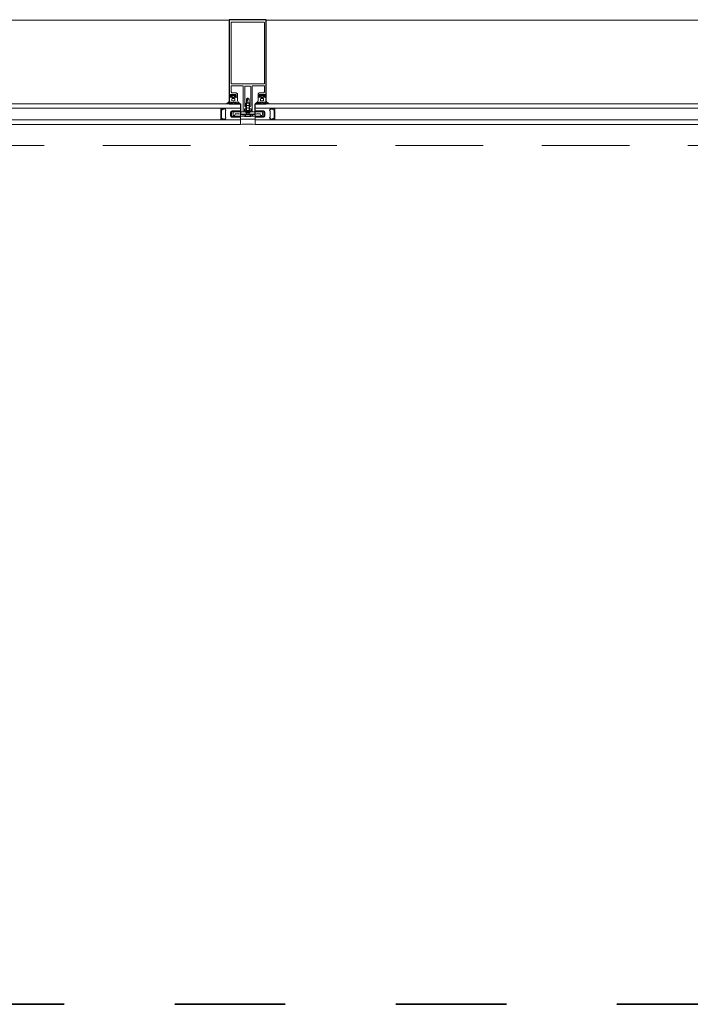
# Model space of a CAD drawing. Header units: centimetres. Extents: x 101 to 4622, y -1383 to 1498.
# Tile 61 of 68: x 3280 to 3371, y 439 to 573. Entities that reach past the tile are written whole.
import ezdxf

# ---------------------------------------------------------------- set-up
doc = ezdxf.new("R2010")
doc.units = ezdxf.units.CM
for name, pattern in [('Dash', [30, 15, -15]), ('IMPORT-GEN3', [31.25, 23.75, -7.5]), ('Ponad', [19.844, 11.9065, -7.9375])]:
    doc.linetypes.add(name, pattern=pattern)
for name, color, linetype, lineweight in [('A-DETL', 90, 'Continuous', 9), ('A-DETL-GENF', 92, 'Continuous', 18), ('A-FLOR-OVHD', 1, 'Ponad', 18), ('A-GLAZ-CURT', 52, 'Continuous', 18), ('A-GLAZ-CWMG', 51, 'Continuous', 18), ('G-IMPT', 8, 'Continuous', 18)]:
    doc.layers.add(name, color=color, linetype=linetype, lineweight=lineweight)

# ---------------------------------------------------------------- blocks, each defined once
blk = doc.blocks.new('Aluprof szyba Ug_1_0 - Aluprof szyba Ug_1_0-1501013-4_piętro II PT - projektowany - PPOŻ B')
at = {"layer": 'A-GLAZ-CURT'}
for p, q in [((71.75, 1.4), (-71.75, 1.4)), ((71.75, -1.4), (71.75, 1.4)), ((-71.75, 0.8), (71.75, 0.8)), ((-71.75, -0.8), (71.75, -0.8)), ((-71.75, -1.4), (71.75, -1.4))]:
    blk.add_line(p, q, dxfattribs=at)
at = {"layer": 'G-IMPT'}
for p, q in [((70.65, 0.3), (71.7, 0.3)), ((71.7, -0.3), (70.65, -0.3)), ((70.25, -1.85), (70.25, -2.27)), ((70.28, -2.3), (70.47, -2.3)), ((70.54, -1.6), (70.38, -1.6)), ((70.5, -2.46), (70.58, -2.57)), ((70.6, -1.85), (70.6, -2.05)), ((70.6, -2.58), (70.64, -2.58)), ((70.95, -1.8), (70.65, -1.8)), ((70.65, -2.1), (70.95, -2.1)), ((70.65, -2.27), (70.65, -2.47)), ((70.93, -2.25), (70.67, -2.25)), ((70.95, -2.47), (70.95, -2.27)), ((70.96, -2.58), (71, -2.58)), ((71, -2.05), (71, -1.85)), ((71.02, -2.57), (71.1, -2.46)), ((71.22, -1.6), (71.06, -1.6)), ((71.13, -2.3), (71.32, -2.3)), ((71.35, -2.27), (71.35, -1.85))]:
    blk.add_line(p, q, dxfattribs=at)
at = {"layer": 'G-IMPT', "flags": 128}
for points in [[(69.08, 0.76), (69.08, 0.72), (69.08, 0.68), (69.08, 0.64), (69.08, 0.6)], [(69.09, 0.47), (69.09, 0.46), (69.08, 0.46), (69.08, 0.45), (69.08, 0.44)], [(69.08, 0.44), (69.08, 0.22), (69.08, 0), (69.08, -0.22), (69.08, -0.44)], [(69.09, 0.58), (69.09, 0.58), (69.09, 0.58), (69.1, 0.57), (69.1, 0.57)], [(69.1, 0.57), (69.11, 0.55), (69.12, 0.52), (69.11, 0.49), (69.09, 0.47)], [(69.1, 0.8), (69.1, 0.79), (69.1, 0.79), (69.1, 0.78), (69.1, 0.78)], [(69.68, 0.8), (69.54, 0.8), (69.39, 0.8), (69.24, 0.8), (69.1, 0.8)], [(69.1, 0.78), (69.12, 0.77), (69.14, 0.77), (69.16, 0.77), (69.19, 0.77)], [(69.19, 0.77), (69.16, 0.77), (69.14, 0.77), (69.12, 0.77), (69.1, 0.78)], [(69.18, -0.54), (69.18, -0.27), (69.18, 0), (69.18, 0.27), (69.18, 0.54)], [(69.19, 0.77), (69.31, 0.77), (69.43, 0.77), (69.56, 0.77), (69.68, 0.77)], [(69.2, 0.69), (69.19, 0.71), (69.19, 0.73), (69.19, 0.75), (69.19, 0.77)], [(69.23, 0.69), (69.22, 0.69), (69.21, 0.69), (69.2, 0.69), (69.2, 0.69)], [(69.24, 0.76), (69.23, 0.76), (69.22, 0.75), (69.22, 0.74), (69.22, 0.73)], [(69.22, 0.73), (69.23, 0.73), (69.23, 0.73), (69.23, 0.72), (69.23, 0.71)], [(69.23, 0.71), (69.23, 0.71), (69.23, 0.7), (69.23, 0.69), (69.23, 0.69)], [(69.23, 0.59), (69.25, 0.59), (69.27, 0.59), (69.28, 0.59), (69.3, 0.59)], [(69.68, 0.76), (69.57, 0.76), (69.46, 0.76), (69.35, 0.76), (69.24, 0.76)], [(69.3, 0.59), (69.31, 0.59), (69.32, 0.6), (69.33, 0.61), (69.33, 0.62)], [(69.33, 0.62), (69.33, 0.63), (69.34, 0.64), (69.34, 0.65), (69.35, 0.66)], [(69.35, 0.66), (69.43, 0.67), (69.52, 0.68), (69.6, 0.69), (69.69, 0.7)], [(71.75, 0.35), (71.75, 0.4), (71.75, 0.8), (69.68, 0.8), (69.68, 0.77), (69.7, 0.77), (69.71, 0.76), (69.72, 0.74), (69.72, 0.72), (69.72, 0.71), (69.71, 0.7), (69.7, 0.69), (69.69, 0.69), (69.69, 0.69), (69.69, 0.69), (69.68, 0.68), (69.68, 0.68), (69.68, 0.67), (69.67, 0.67), (69.67, 0.66), (69.67, 0.66), (69.67, 0.65), (69.67, 0.65), (69.67, 0.64), (69.67, 0.64), (69.67, 0.63), (69.67, 0.63), (69.68, 0.62), (69.68, 0.62), (69.68, 0.62), (69.69, 0.61), (69.69, 0.61), (69.7, 0.6), (69.77, 0.57), (69.78, 0.55), (69.78, 0.54), (69.78, 0.5), (69.78, 0.5), (69.78, 0.49), (69.77, 0.48), (69.76, 0.47), (69.76, 0.47), (69.75, 0.47), (69.75, 0.47), (69.75, 0.47), (69.75, 0.47), (69.73, 0.46), (69.73, 0.46), (69.73, 0.46), (69.73, 0.46), (69.73, 0.46), (69.73, 0.46), (69.73, 0.46), (69.72, 0.45), (69.72, 0.45), (69.72, 0.45), (69.72, 0.45), (69.72, 0.45), (69.72, 0.44), (69.72, 0.44), (69.72, 0), (69.72, -0.44), (69.72, -0.44), (69.72, -0.45), (69.72, -0.45), (69.72, -0.45), (69.72, -0.45), (69.72, -0.45), (69.73, -0.46), (69.73, -0.46), (69.73, -0.46), (69.73, -0.46), (69.73, -0.46), (69.73, -0.46), (69.73, -0.46), (69.73, -0.46), (69.74, -0.46), (69.74, -0.46), (69.74, -0.46), (69.74, -0.46), (69.74, -0.46), (69.75, -0.47), (69.75, -0.47), (69.75, -0.47), (69.75, -0.47), (69.75, -0.47), (69.75, -0.47), (69.76, -0.47), (69.76, -0.47), (69.77, -0.48), (69.78, -0.49), (69.78, -0.5), (69.78, -0.55), (69.77, -0.57), (69.76, -0.57), (69.7, -0.6), (69.69, -0.61), (69.69, -0.61), (69.68, -0.62), (69.68, -0.62), (69.68, -0.62), (69.67, -0.63), (69.67, -0.63), (69.67, -0.64), (69.67, -0.64), (69.67, -0.65), (69.67, -0.65), (69.67, -0.66), (69.67, -0.66), (69.67, -0.67), (69.68, -0.67), (69.68, -0.68), (69.68, -0.68), (69.69, -0.69), (69.69, -0.69), (69.69, -0.69), (69.7, -0.69), (69.7, -0.69), (69.71, -0.7), (69.72, -0.71), (69.72, -0.72), (69.72, -0.74), (69.71, -0.76), (69.7, -0.77), (69.68, -0.77), (69.68, -0.8), (71.75, -0.8), (71.75, -0.4), (71.75, -0.35)], [(69.68, 0.77), (69.68, 0.78), (69.68, 0.79), (69.68, 0.79), (69.68, 0.8)], [(70.56, 0.01), (70.56, 0.02), (70.55, 0.2)], [(69.08, -0.44), (69.08, -0.45), (69.08, -0.46), (69.09, -0.46), (69.09, -0.47)], [(69.08, -0.6), (69.08, -0.64), (69.08, -0.68), (69.08, -0.72), (69.08, -0.76)], [(69.09, -0.47), (69.11, -0.49), (69.12, -0.52), (69.11, -0.55), (69.1, -0.57)], [(69.1, -0.57), (69.1, -0.57), (69.09, -0.58), (69.09, -0.58), (69.09, -0.58)], [(69.19, -0.77), (69.16, -0.77), (69.14, -0.77), (69.12, -0.77), (69.1, -0.77)], [(69.1, -0.77), (69.1, -0.78), (69.1, -0.79), (69.1, -0.79), (69.1, -0.8)], [(69.1, -0.77), (69.12, -0.77), (69.14, -0.77), (69.16, -0.77), (69.19, -0.77)], [(69.1, -0.8), (69.24, -0.8), (69.39, -0.8), (69.54, -0.8), (69.68, -0.8)], [(69.19, -0.77), (69.19, -0.75), (69.19, -0.73), (69.19, -0.71), (69.2, -0.69)], [(69.68, -0.77), (69.56, -0.77), (69.43, -0.77), (69.31, -0.77), (69.19, -0.77)], [(69.2, -0.69), (69.2, -0.69), (69.21, -0.69), (69.22, -0.69), (69.23, -0.69)], [(69.23, -0.71), (69.23, -0.72), (69.23, -0.73), (69.23, -0.73), (69.22, -0.73)], [(69.22, -0.73), (69.22, -0.74), (69.22, -0.75), (69.23, -0.76), (69.24, -0.76)], [(69.3, -0.59), (69.28, -0.59), (69.27, -0.59), (69.25, -0.59), (69.23, -0.59)], [(69.23, -0.69), (69.23, -0.69), (69.23, -0.7), (69.23, -0.71), (69.23, -0.71)], [(69.24, -0.76), (69.35, -0.76), (69.46, -0.76), (69.57, -0.76), (69.68, -0.76)], [(69.33, -0.62), (69.33, -0.61), (69.32, -0.6), (69.31, -0.59), (69.3, -0.59)], [(69.35, -0.66), (69.34, -0.65), (69.34, -0.64), (69.33, -0.63), (69.33, -0.62)], [(69.69, -0.7), (69.6, -0.69), (69.52, -0.68), (69.43, -0.67), (69.35, -0.66)], [(69.68, -0.8), (69.68, -0.79), (69.68, -0.78), (69.68, -0.78), (69.68, -0.77)], [(70.55, -0.2), (70.55, -0.04), (70.56, -0.01)], [(70.55, -2.3), (70.55, -2.42), (70.51, -2.43)], [(71.08, -2.43), (71.05, -2.42), (71.05, -2.3)]]:
    blk.add_lwpolyline(points, dxfattribs=at)
for points in [[(70.43, -0.22), (70.43, 0.22)], [(70.63, 0.42), (71.73, 0.42)], [(71.73, -0.42), (70.63, -0.42)]]:
    blk.add_lwpolyline(points, close=True, dxfattribs=at)
at = {"layer": 'G-IMPT'}
for centre, radius, start, end in [((69.1, 0.76), 0.0151, 90.296, 179.704), ((69.11, 0.6), 0.03, 180, 221.2327), ((69.23, 0.54), 0.05, 90, 180), ((69.68, 0.73), 0.03, 277.2234, 89.9745), ((70.63, 0.22), 0.2, 90, 180), ((70.63, 0.22), 0.2, 90, 180), ((70.65, 0.2), 0.1, 90, 180), ((70.57, 0.04), 0.02, 180, 225), ((70.55, 0), 0.02, 315, 45), ((71.7, 0.35), 0.05, 270, 0), ((71.73, 0.4), 0.02, 0, 90), ((71.73, 0.4), 0.02, 360, 90), ((69.11, -0.6), 0.03, 138.7673, 180), ((69.1, -0.76), 0.0151, 180.296, 269.704), ((69.23, -0.54), 0.05, 180, 270), ((69.68, -0.73), 0.03, 270.0255, 82.7766), ((70.63, -0.22), 0.2, 180, 270), ((70.63, -0.22), 0.2, 180, 270), ((70.57, -0.04), 0.02, 135, 180), ((70.65, -0.2), 0.1, 180, 270), ((71.7, -0.35), 0.05, 0, 90), ((71.73, -0.4), 0.02, 270, 0), ((71.73, -0.4), 0.02, 270, 0), ((69.94, -1.44), 0.0401, 74.5462, 240.6543), ((69.81, -1.9), 0.442, 7.3451, 75.9551), ((69.88, -2.02), 0.624, 46.7817, 83.2497), ((70.28, -2.27), 0.03, 180, 270), ((70.38, -1.5), 0.1, 221.498, 269.891), ((70.38, -1.43), 0.03, 89.891, 269.891), ((70.34, -1.96), 0.559, 43.2152, 86.7025), ((70.34, -1.78), 0.324, 45.9581, 83.0951), ((70.47, -2.27), 0.03, 270, 330), ((70.52, -2.3), 0.03, 0, 150), ((70.52, -2.45), 0.02, 105, 215), ((70.54, -1.57), 0.03, 269.4976, 45.9581), ((70.6, -2.55), 0.03, 215, 270), ((70.65, -1.85), 0.05, 90, 180), ((70.65, -2.05), 0.05, 180, 270), ((70.64, -2.55), 0.03, 270, 296.888), ((70.67, -2.27), 0.02, 90, 180), ((70.67, -2.47), 0.02, 180, 284.4775), ((70.8, -2.84), 0.3, 61.3165, 118.6835), ((70.8, -2.93), 0.464, 74.3781, 105.6219), ((70.8, -1.55), 0.05, 209.5294, 274.8894), ((70.8, -1.55), 0.05, 265.1106, 330.4706), ((71.26, -1.96), 0.559, 93.2975, 136.7848), ((70.93, -2.47), 0.02, 255.5225, 0), ((70.93, -2.27), 0.02, 0, 90), ((70.96, -2.55), 0.03, 243.112, 270), ((70.95, -1.85), 0.05, 0, 90), ((70.95, -2.05), 0.05, 270, 0), ((71, -2.55), 0.03, 270, 325), ((71.06, -1.57), 0.03, 134.0419, 270.5024), ((71.26, -1.78), 0.324, 96.9049, 134.0419), ((71.08, -2.3), 0.03, 30, 180), ((71.08, -2.45), 0.02, 325, 75), ((71.13, -2.27), 0.03, 210, 270), ((71.22, -1.43), 0.03, 270.109, 90.109), ((71.22, -1.5), 0.1, 270.109, 318.502), ((71.72, -2.02), 0.624, 96.7503, 133.2183), ((71.32, -2.27), 0.03, 270, 360), ((71.79, -1.9), 0.442, 104.0449, 172.6549), ((71.66, -1.44), 0.0401, 299.3457, 105.4538)]:
    blk.add_arc(centre, radius, start, end, dxfattribs=at)
blk = doc.blocks.new('Prostokątny szpros - Rygiel Aluprof MB-SR50N EFEKT Ug_1_0-1440549-4_piętro II PT - projektowany - PPOŻ B')
at = {"layer": 'A-GLAZ-CWMG'}
blk.add_line((1684.83, 572.62), (1825.33, 572.62), dxfattribs=at)
blk = doc.blocks.new('Aluprof szyba Ug_1_0 - Aluprof szyba Ug_1_0-1501009-4_piętro II PT - projektowany - PPOŻ B')
at = {"layer": 'A-GLAZ-CURT'}
for p, q in [((73, 1.4), (-73, 1.4)), ((-73, 1.4), (-73, -1.4)), ((-73, 0.8), (73, 0.8)), ((-73, -0.8), (73, -0.8)), ((-73, -1.4), (73, -1.4))]:
    blk.add_line(p, q, dxfattribs=at)
at = {"layer": 'G-IMPT'}
for p, q in [((-71.9, 0.3), (-72.95, 0.3)), ((-72.95, -0.3), (-71.9, -0.3)), ((-72.6, -2.27), (-72.6, -1.85)), ((-72.38, -2.3), (-72.57, -2.3)), ((-72.47, -1.6), (-72.31, -1.6)), ((-72.27, -2.57), (-72.35, -2.46)), ((-72.25, -2.05), (-72.25, -1.85)), ((-72.21, -2.58), (-72.25, -2.58)), ((-72.2, -1.8), (-71.9, -1.8)), ((-71.9, -2.1), (-72.2, -2.1)), ((-72.2, -2.47), (-72.2, -2.27)), ((-72.18, -2.25), (-71.92, -2.25)), ((-71.9, -2.27), (-71.9, -2.47)), ((-71.85, -2.58), (-71.89, -2.58)), ((-71.85, -1.85), (-71.85, -2.05)), ((-71.75, -2.46), (-71.83, -2.57)), ((-71.79, -1.6), (-71.63, -1.6)), ((-71.53, -2.3), (-71.72, -2.3)), ((-71.5, -1.85), (-71.5, -2.27))]:
    blk.add_line(p, q, dxfattribs=at)
at = {"layer": 'G-IMPT', "flags": 128}
for points in [[(-73, 0.35), (-73, 0.4), (-73, 0.8), (-70.93, 0.8), (-70.93, 0.77), (-70.95, 0.77), (-70.96, 0.76), (-70.97, 0.74), (-70.97, 0.72), (-70.97, 0.71), (-70.95, 0.7), (-70.95, 0.69), (-70.94, 0.69), (-70.94, 0.69), (-70.94, 0.69), (-70.93, 0.68), (-70.93, 0.68), (-70.93, 0.67), (-70.92, 0.67), (-70.92, 0.66), (-70.92, 0.66), (-70.92, 0.65), (-70.92, 0.65), (-70.92, 0.64), (-70.92, 0.64), (-70.92, 0.63), (-70.92, 0.63), (-70.93, 0.62), (-70.93, 0.62), (-70.93, 0.62), (-70.94, 0.61), (-70.94, 0.61), (-70.95, 0.6), (-71.02, 0.57), (-71.03, 0.55), (-71.03, 0.54), (-71.03, 0.5), (-71.03, 0.5), (-71.03, 0.49), (-71.02, 0.48), (-71.01, 0.47), (-71, 0.47), (-71, 0.47), (-71, 0.47), (-71, 0.47), (-71, 0.47), (-70.98, 0.46), (-70.98, 0.46), (-70.98, 0.46), (-70.98, 0.46), (-70.98, 0.46), (-70.98, 0.46), (-70.97, 0.46), (-70.97, 0.45), (-70.97, 0.45), (-70.97, 0.45), (-70.97, 0.45), (-70.97, 0.45), (-70.97, 0.44), (-70.97, 0.44), (-70.97, 0), (-70.97, -0.44), (-70.97, -0.44), (-70.97, -0.45), (-70.97, -0.45), (-70.97, -0.45), (-70.97, -0.45), (-70.97, -0.45), (-70.97, -0.46), (-70.98, -0.46), (-70.98, -0.46), (-70.98, -0.46), (-70.98, -0.46), (-70.98, -0.46), (-70.98, -0.46), (-70.98, -0.46), (-70.99, -0.46), (-70.99, -0.46), (-70.99, -0.46), (-70.99, -0.46), (-70.99, -0.46), (-70.99, -0.47), (-71, -0.47), (-71, -0.47), (-71, -0.47), (-71, -0.47), (-71, -0.47), (-71, -0.47), (-71.01, -0.47), (-71.02, -0.48), (-71.03, -0.49), (-71.03, -0.5), (-71.03, -0.55), (-71.02, -0.57), (-71.01, -0.57), (-70.95, -0.6), (-70.94, -0.61), (-70.94, -0.61), (-70.93, -0.62), (-70.93, -0.62), (-70.93, -0.62), (-70.92, -0.63), (-70.92, -0.63), (-70.92, -0.64), (-70.92, -0.64), (-70.92, -0.65), (-70.92, -0.65), (-70.92, -0.66), (-70.92, -0.66), (-70.92, -0.67), (-70.93, -0.67), (-70.93, -0.68), (-70.93, -0.68), (-70.94, -0.69), (-70.94, -0.69), (-70.94, -0.69), (-70.95, -0.69), (-70.95, -0.69), (-70.96, -0.7), (-70.97, -0.71), (-70.97, -0.72), (-70.97, -0.74), (-70.96, -0.76), (-70.95, -0.77), (-70.93, -0.77), (-70.93, -0.8), (-73, -0.8), (-73, -0.4), (-73, -0.35)], [(-71.81, 0.01), (-71.81, 0.02), (-71.8, 0.2)], [(-70.6, 0.66), (-70.68, 0.67), (-70.77, 0.68), (-70.85, 0.69), (-70.94, 0.7)], [(-70.93, 0.8), (-70.78, 0.8), (-70.64, 0.8), (-70.49, 0.8), (-70.35, 0.8)], [(-70.93, 0.77), (-70.93, 0.78), (-70.93, 0.78), (-70.93, 0.79), (-70.93, 0.8)], [(-70.44, 0.77), (-70.56, 0.77), (-70.68, 0.77), (-70.81, 0.77), (-70.93, 0.77)], [(-70.93, 0.76), (-70.82, 0.76), (-70.71, 0.76), (-70.6, 0.76), (-70.48, 0.76)], [(-70.58, 0.62), (-70.58, 0.63), (-70.59, 0.64), (-70.59, 0.65), (-70.6, 0.66)], [(-70.55, 0.59), (-70.56, 0.59), (-70.57, 0.6), (-70.58, 0.61), (-70.58, 0.62)], [(-70.48, 0.59), (-70.5, 0.59), (-70.52, 0.59), (-70.53, 0.59), (-70.55, 0.59)], [(-70.48, 0.76), (-70.48, 0.76), (-70.47, 0.75), (-70.47, 0.74), (-70.47, 0.73)], [(-70.47, 0.73), (-70.48, 0.73), (-70.48, 0.73), (-70.48, 0.72), (-70.48, 0.71)], [(-70.48, 0.71), (-70.48, 0.71), (-70.48, 0.7), (-70.48, 0.69), (-70.47, 0.69)], [(-70.47, 0.69), (-70.47, 0.69), (-70.46, 0.69), (-70.45, 0.69), (-70.45, 0.69)], [(-70.45, 0.69), (-70.44, 0.71), (-70.44, 0.73), (-70.44, 0.75), (-70.44, 0.77)], [(-70.35, 0.77), (-70.37, 0.77), (-70.39, 0.77), (-70.41, 0.77), (-70.44, 0.77)], [(-70.44, 0.77), (-70.41, 0.77), (-70.39, 0.77), (-70.37, 0.77), (-70.35, 0.77)], [(-70.43, -0.54), (-70.43, -0.27), (-70.43, 0), (-70.43, 0.27), (-70.43, 0.54)], [(-70.35, 0.57), (-70.36, 0.55), (-70.37, 0.52), (-70.36, 0.49), (-70.34, 0.47)], [(-70.34, 0.58), (-70.34, 0.58), (-70.34, 0.58), (-70.35, 0.57), (-70.35, 0.57)], [(-70.35, 0.8), (-70.35, 0.79), (-70.35, 0.79), (-70.35, 0.78), (-70.35, 0.77)], [(-70.34, 0.47), (-70.34, 0.46), (-70.33, 0.46), (-70.33, 0.45), (-70.33, 0.44)], [(-70.33, 0.76), (-70.33, 0.72), (-70.33, 0.68), (-70.33, 0.64), (-70.33, 0.6)], [(-70.33, 0.44), (-70.33, 0.22), (-70.33, 0), (-70.33, -0.22), (-70.33, -0.44)], [(-71.8, -0.2), (-71.8, -0.04), (-71.81, -0.01)], [(-70.94, -0.7), (-70.85, -0.69), (-70.77, -0.68), (-70.68, -0.67), (-70.6, -0.66)], [(-70.48, -0.76), (-70.6, -0.76), (-70.71, -0.76), (-70.82, -0.76), (-70.93, -0.76)], [(-70.93, -0.77), (-70.81, -0.77), (-70.68, -0.77), (-70.56, -0.77), (-70.44, -0.77)], [(-70.93, -0.8), (-70.93, -0.79), (-70.93, -0.78), (-70.93, -0.78), (-70.93, -0.77)], [(-70.35, -0.8), (-70.49, -0.8), (-70.64, -0.8), (-70.78, -0.8), (-70.93, -0.8)], [(-70.6, -0.66), (-70.59, -0.65), (-70.59, -0.64), (-70.58, -0.63), (-70.58, -0.62)], [(-70.58, -0.62), (-70.58, -0.61), (-70.57, -0.6), (-70.56, -0.59), (-70.55, -0.59)], [(-70.55, -0.59), (-70.53, -0.59), (-70.52, -0.59), (-70.5, -0.59), (-70.48, -0.59)], [(-70.47, -0.69), (-70.48, -0.69), (-70.48, -0.7), (-70.48, -0.71), (-70.48, -0.71)], [(-70.48, -0.71), (-70.48, -0.72), (-70.48, -0.73), (-70.48, -0.73), (-70.47, -0.73)], [(-70.47, -0.73), (-70.47, -0.74), (-70.47, -0.75), (-70.48, -0.76), (-70.48, -0.76)], [(-70.45, -0.69), (-70.45, -0.69), (-70.46, -0.69), (-70.47, -0.69), (-70.47, -0.69)], [(-70.44, -0.77), (-70.44, -0.75), (-70.44, -0.73), (-70.44, -0.71), (-70.45, -0.69)], [(-70.44, -0.77), (-70.41, -0.77), (-70.39, -0.77), (-70.37, -0.77), (-70.35, -0.78)], [(-70.35, -0.78), (-70.37, -0.77), (-70.39, -0.77), (-70.41, -0.77), (-70.44, -0.77)], [(-70.34, -0.47), (-70.36, -0.49), (-70.37, -0.52), (-70.36, -0.55), (-70.35, -0.57)], [(-70.35, -0.57), (-70.35, -0.57), (-70.34, -0.58), (-70.34, -0.58), (-70.34, -0.58)], [(-70.33, -0.44), (-70.33, -0.45), (-70.33, -0.46), (-70.34, -0.46), (-70.34, -0.47)], [(-70.35, -0.78), (-70.35, -0.78), (-70.35, -0.79), (-70.35, -0.79), (-70.35, -0.8)], [(-70.33, -0.6), (-70.33, -0.64), (-70.33, -0.68), (-70.33, -0.72), (-70.33, -0.76)], [(-72.33, -2.43), (-72.3, -2.42), (-72.3, -2.3)], [(-71.8, -2.3), (-71.8, -2.42), (-71.76, -2.43)]]:
    blk.add_lwpolyline(points, dxfattribs=at)
for points in [[(-71.88, 0.42), (-72.98, 0.42)], [(-71.68, -0.22), (-71.68, 0.22)], [(-72.98, -0.42), (-71.88, -0.42)]]:
    blk.add_lwpolyline(points, close=True, dxfattribs=at)
at = {"layer": 'G-IMPT'}
for centre, radius, start, end in [((-72.98, 0.4), 0.02, 90, 180), ((-72.98, 0.4), 0.02, 90, 180), ((-72.95, 0.35), 0.05, 180, 270), ((-71.9, 0.2), 0.1, 0, 90), ((-71.88, 0.22), 0.2, 360, 90), ((-71.88, 0.22), 0.2, 360, 90), ((-71.8, 0), 0.02, 135, 225), ((-71.82, 0.04), 0.02, 315, 0), ((-70.93, 0.73), 0.03, 90.0255, 262.7766), ((-70.48, 0.54), 0.05, 0, 90), ((-70.35, 0.76), 0.0151, 0.296, 89.704), ((-70.36, 0.6), 0.03, 318.7673, 0), ((-72.95, -0.35), 0.05, 90, 180), ((-72.98, -0.4), 0.02, 180, 270), ((-72.98, -0.4), 0.02, 180, 270), ((-71.9, -0.2), 0.1, 270, 0), ((-71.88, -0.22), 0.2, 270, 0), ((-71.88, -0.22), 0.2, 270, 0), ((-71.82, -0.04), 0.02, 0, 45), ((-70.93, -0.73), 0.03, 97.2234, 269.9745), ((-70.48, -0.54), 0.05, 270, 0), ((-70.36, -0.6), 0.03, 360, 41.2327), ((-70.35, -0.76), 0.0151, 270.296, 359.704), ((-72.91, -1.44), 0.0401, 74.5462, 240.6543), ((-73.04, -1.9), 0.442, 7.3451, 75.9551), ((-72.97, -2.02), 0.624, 46.7817, 83.2497), ((-72.57, -2.27), 0.03, 180, 270), ((-72.47, -1.5), 0.1, 221.498, 269.891), ((-72.47, -1.43), 0.03, 89.891, 269.891), ((-72.5, -1.96), 0.559, 43.2152, 86.7025), ((-72.51, -1.78), 0.324, 45.9581, 83.0951), ((-72.38, -2.27), 0.03, 270, 330), ((-72.33, -2.3), 0.03, 0, 150), ((-72.33, -2.45), 0.02, 105, 215), ((-72.31, -1.57), 0.03, 269.4976, 45.9581), ((-72.25, -2.55), 0.03, 215, 270), ((-72.2, -1.85), 0.05, 90, 180), ((-72.2, -2.05), 0.05, 180, 270), ((-72.21, -2.55), 0.03, 270, 296.888), ((-72.18, -2.27), 0.02, 90, 180), ((-72.18, -2.47), 0.02, 180, 284.4775), ((-72.05, -2.84), 0.3, 61.3165, 118.6835), ((-72.05, -2.93), 0.464, 74.3781, 105.6219), ((-72.05, -1.55), 0.05, 209.5294, 274.8894), ((-72.05, -1.55), 0.05, 265.1106, 330.4706), ((-71.59, -1.96), 0.559, 93.2975, 136.7848), ((-71.92, -2.27), 0.02, 0, 90), ((-71.92, -2.47), 0.02, 255.5225, 360), ((-71.89, -2.55), 0.03, 243.112, 270), ((-71.9, -1.85), 0.05, 0, 90), ((-71.9, -2.05), 0.05, 270, 360), ((-71.85, -2.55), 0.03, 270, 325), ((-71.79, -1.57), 0.03, 134.0419, 270.5024), ((-71.59, -1.78), 0.324, 96.9049, 134.0419), ((-71.77, -2.3), 0.03, 30, 180), ((-71.77, -2.45), 0.02, 325, 75), ((-71.72, -2.27), 0.03, 210, 270), ((-71.63, -1.43), 0.03, 270.109, 90.109), ((-71.63, -1.5), 0.1, 270.109, 318.502), ((-71.13, -2.02), 0.624, 96.7503, 133.2183), ((-71.53, -2.27), 0.03, 270, 0), ((-71.06, -1.9), 0.442, 104.0449, 172.6549), ((-71.19, -1.44), 0.0401, 299.3457, 105.4538)]:
    blk.add_arc(centre, radius, start, end, dxfattribs=at)
blk = doc.blocks.new('Prostokątny szpros - Rygiel Aluprof MB-SR50N EFEKT Ug_1_0-1440551-4_piętro II PT - projektowany - PPOŻ B')
at = {"layer": 'A-GLAZ-CWMG'}
blk.add_line((1536.83, 572.62), (1679.83, 572.62), dxfattribs=at)
blk = doc.blocks.new('Prostokątny szpros - Słup 105 mm-1305217-4_piętro II PT - projektowany - PPOŻ B')
at = {"layer": 'A-DETL-GENF'}
for p, q in [((-2.5, 2.33), (-2.5, 12.75)), ((2.45, 12.8), (-2.45, 12.8)), ((-2.26, 4.15), (-2.26, 12.4)), ((2.21, 12.45), (-2.21, 12.45)), ((2.26, 4.15), (2.26, 12.4)), ((2.5, 2.33), (2.5, 12.75)), ((-2.21, 4.1), (2.21, 4.1)), ((-2.26, 3.8), (-2.21, 3.85)), ((-2.26, 3), (-2.26, 3.8)), ((-2.16, 2.9), (-2.26, 3)), ((-2.21, 3.85), (-0.65, 3.85)), ((-1.55, 2.9), (-2.16, 2.9)), ((-1.97, 2.65), (-1.95, 2.67)), ((-1.95, 2.67), (-1.92, 2.65)), ((-1.4, 2.75), (-1.55, 2.9)), ((-1.4, 2.33), (-1.4, 2.75)), ((-0.65, 3.85), (-0.6, 3.8)), ((-0.6, 3.8), (-0.6, 0.33)), ((-0.35, 3.8), (-0.4, 3.75)), ((-0.4, 3.75), (-0.4, 1.06)), ((0.35, 3.8), (-0.35, 3.8)), ((0.4, 3.75), (0.35, 3.8)), ((0.4, 1.06), (0.4, 3.75)), ((0.6, 3.8), (0.65, 3.85)), ((0.6, 0.33), (0.6, 3.8)), ((0.65, 3.85), (2.21, 3.85)), ((1.55, 2.9), (1.4, 2.75)), ((1.4, 2.75), (1.4, 2.33)), ((2.16, 2.9), (1.55, 2.9)), ((1.93, 2.65), (1.95, 2.67)), ((1.95, 2.67), (1.98, 2.65)), ((2.26, 3), (2.16, 2.9)), ((2.21, 3.85), (2.26, 3.8)), ((2.26, 3.8), (2.26, 3)), ((-2.5, 2.33), (-2.47, 2.3)), ((-2.47, 2.3), (-2.25, 2.3)), ((-2.35, 2.6), (-2.3, 2.65)), ((-2.35, 2.4), (-2.35, 2.6)), ((-2.2, 2.4), (-2.35, 2.4)), ((-2.3, 2.65), (-1.97, 2.65)), ((-2.25, 2.3), (-2.2, 2.35)), ((-2.2, 2.35), (-2.2, 2.4)), ((-1.92, 2.65), (-1.6, 2.65)), ((-1.55, 2.4), (-1.7, 2.4)), ((-1.7, 2.4), (-1.7, 2.35)), ((-1.7, 2.35), (-1.65, 2.3)), ((-1.65, 2.3), (-1.43, 2.3)), ((-1.6, 2.65), (-1.55, 2.6)), ((-1.55, 2.6), (-1.55, 2.4)), ((-1.43, 2.3), (-1.4, 2.33)), ((1.4, 2.33), (1.43, 2.3)), ((1.43, 2.3), (1.65, 2.3)), ((1.55, 2.6), (1.6, 2.65)), ((1.55, 2.4), (1.55, 2.6)), ((1.7, 2.4), (1.55, 2.4)), ((1.6, 2.65), (1.93, 2.65)), ((1.65, 2.3), (1.7, 2.35)), ((1.7, 2.35), (1.7, 2.4)), ((1.98, 2.65), (2.3, 2.65)), ((2.35, 2.4), (2.2, 2.4)), ((2.2, 2.4), (2.2, 2.35)), ((2.2, 2.35), (2.25, 2.3)), ((2.25, 2.3), (2.47, 2.3)), ((2.3, 2.65), (2.35, 2.6)), ((2.35, 2.6), (2.35, 2.4)), ((2.47, 2.3), (2.5, 2.33)), ((-0.6, 0.33), (-0.57, 0.3)), ((-0.57, 0.3), (-0.4, 0.3)), ((-0.45, 0.65), (-0.4, 0.7)), ((-0.45, 0.45), (-0.45, 0.65)), ((-0.35, 0.45), (-0.45, 0.45)), ((-0.4, 1.06), (-0.32, 1.02)), ((-0.4, 0.7), (-0.28, 0.7)), ((-0.4, 0.3), (-0.35, 0.35)), ((-0.35, 0.35), (-0.35, 0.45)), ((-0.32, 1.02), (-0.08, 1.16)), ((-0.28, 0.7), (0, 0.86)), ((-0.08, 1.16), (0.08, 1.16)), ((0, 0.86), (0.28, 0.7)), ((0.08, 1.16), (0.33, 1.02)), ((0.28, 0.7), (0.4, 0.7)), ((0.33, 1.02), (0.4, 1.06)), ((0.45, 0.45), (0.35, 0.45)), ((0.35, 0.45), (0.35, 0.35)), ((0.35, 0.35), (0.4, 0.3)), ((0.4, 0.7), (0.45, 0.65)), ((0.4, 0.3), (0.57, 0.3)), ((0.45, 0.65), (0.45, 0.45)), ((0.57, 0.3), (0.6, 0.33))]:
    blk.add_line(p, q, dxfattribs=at)
for centre, start, end in [((-2.45, 12.75), 90, 180), ((-2.21, 12.4), 90, 180), ((2.21, 12.4), 0, 90), ((2.45, 12.75), 0, 90), ((-2.21, 4.15), 180, 270), ((2.21, 4.15), 270, 0)]:
    blk.add_arc(centre, 0.05, start, end, dxfattribs=at)
at = {"layer": 'G-IMPT'}
for p, q in [((-0.02, 2.15), (-0.05, 2.1)), ((0.12, 1.51), (-0.03, 2.01)), ((-2, -0.05), (-2, 0.15)), ((2, 0.15), (2, -0.05)), ((-1, -1.4), (-1, -0.7)), ((0.19, -0.03), (-0.19, -0.03)), ((1, -1.4), (1, -0.7))]:
    blk.add_line(p, q, dxfattribs=at)
at = {"layer": 'G-IMPT', "flags": 128}
for points in [[(0.46, -0.3), (0.46, -0.35), (-0.46, -0.35), (-0.46, -0.3), (0.46, -0.3), (0.19, -0.03), (0.19, 0.45), (0.19, 1.35), (0.19, 1.51), (0.19, 2.05), (0.02, 2.15), (-0.02, 2.15), (-0.19, 2.05), (-0.19, 1.51), (0.19, 1.51), (0.24, 1.46), (0.24, 1.35), (0.24, 0.5), (-0.24, 0.5), (-0.24, 1.35), (-0.24, 1.46), (0.24, 1.46)], [(-0.24, 1.46), (-0.19, 1.51), (-0.19, 1.35), (-0.19, 0.45), (0.19, 0.45), (0.24, 0.5)], [(-1.85, 0.3), (-0.36, 0.3), (-0.34, 0.31), (-0.33, 0.34), (-0.31, 0.35), (-0.3, 0.35), (-0.28, 0.33), (-0.28, 0.2), (-0.23, 0.15), (-0.19, 0.15), (0.19, 0.15), (0.23, 0.15), (0.28, 0.2), (0.28, 0.33), (0.3, 0.35), (0.31, 0.35), (0.33, 0.34), (0.34, 0.31), (0.36, 0.3), (1.85, 0.3)], [(1.7, -0.05), (1.7, 0), (1.67, 0.03), (1.22, 0.03), (1.18, 0.03), (0.68, -0.09), (0.6, -0.19), (0.6, -0.25), (0.55, -0.3), (0.05, -0.3), (0.03, -0.29), (0.02, -0.28), (-0.02, -0.28), (-0.03, -0.29), (-0.05, -0.3), (-0.55, -0.3), (-0.6, -0.25), (-0.6, -0.19), (-0.68, -0.09), (-1.18, 0.03), (-1.22, 0.03), (-1.67, 0.03), (-1.7, 0), (-1.7, -0.05)], [(-0.46, -0.3), (-0.19, -0.03), (-0.19, 0.45), (-0.24, 0.5)]]:
    blk.add_lwpolyline(points, dxfattribs=at)
at = {"layer": 'G-IMPT', "linetype": 'IMPORT-GEN3', "flags": 128}
blk.add_lwpolyline([(-0.02, 2.15), (0.17, 2.04), (0.17, 1.51)], dxfattribs=at)
at = {"layer": 'G-IMPT', "flags": 128}
for points in [[(-1, 0.3), (1, 0.3), (1, -0.3), (-1, -0.3)], [(-1, -0.3), (1, -0.3), (1, -0.7), (-1, -0.7)]]:
    blk.add_lwpolyline(points, close=True, dxfattribs=at)
at = {"layer": 'G-IMPT'}
for centre, radius, start, end in [((-0.12, 2.22), 0.183, 247.4798, 294.8131), ((0.1, 2.07), 0.146, 170, 204.7886), ((-1.85, 0.15), 0.15, 90, 180), ((1.85, 0.15), 0.15, 360, 90), ((-1.85, -0.05), 0.15, 180, 0), ((1.85, -0.05), 0.15, 180, 0), ((0, -11.37), 10.02, 84.2752, 95.7248)]:
    blk.add_arc(centre, radius, start, end, dxfattribs=at)
blk = doc.blocks.new('Prostokątny szpros - Słup Aluprof MB-SR50N EFEKT Ug_1_0-1501010-4_piętro II PT - projektowany - PPOŻ B')
at = {"layer": 'A-GLAZ-CWMG', "lineweight": 25}
for p, q in [((-2.5, 1.4), (-2.5, 12.8)), ((-2.5, 12.8), (2.5, 12.8)), ((2.5, 12.8), (2.5, 1.4)), ((-1, 1.4), (-2.5, 1.4)), ((-1, 0), (-1, 1.4)), ((2.5, 1.4), (1, 1.4)), ((1, 1.4), (1, 0)), ((1, 0), (-1, 0))]:
    blk.add_line(p, q, dxfattribs=at)

msp = doc.modelspace()

# ---------------------------------------------------------------- linework, layer by layer
at = {"layer": 'A-DETL', "linetype": 'Dash', "lineweight": 35}
msp.add_open_spline([(3110.04, 559.12), (3110.04, 502.08), (3110.21, 453.35), (3121.7, 439.12), (3139.04, 439.12), (4219.87, 439.12), (4267.04, 439.12), (4267.04, 475.56), (4267.04, 561.62)], degree=3, knots=[0, 0, 0, 0, 1.35675, 2.279339, 14.489082, 27.014735, 39.749202, 41.604771, 41.604771, 41.604771, 41.604771], dxfattribs=at)
at = {"layer": 'A-FLOR-OVHD'}
msp.add_line((3462.04, 555.62), (3012.04, 555.62), dxfattribs=at)

# ---------------------------------------------------------------- block references
at = {"layer": 'A-GLAZ-CURT', "rotation": 180}
for name, p in [('Aluprof szyba Ug_1_0 - Aluprof szyba Ug_1_0-1501009-4_piętro II PT - projektowany - PPOŻ B', (3237.04, 559.87)), ('Aluprof szyba Ug_1_0 - Aluprof szyba Ug_1_0-1501013-4_piętro II PT - projektowany - PPOŻ B', (3383.79, 559.87))]:
    msp.add_blockref(name, p, dxfattribs=at)
at = {"layer": 'A-GLAZ-CWMG'}
for name in ['Prostokątny szpros - Rygiel Aluprof MB-SR50N EFEKT Ug_1_0-1440551-4_piętro II PT - projektowany - PPOŻ B', 'Prostokątny szpros - Rygiel Aluprof MB-SR50N EFEKT Ug_1_0-1440549-4_piętro II PT - projektowany - PPOŻ B']:
    msp.add_blockref(name, (1628.72, 0), dxfattribs=at)
at = {"layer": 'A-GLAZ-CWMG', "extrusion": (0, 0, -1)}
for name in ['Prostokątny szpros - Słup 105 mm-1305217-4_piętro II PT - projektowany - PPOŻ B', 'Prostokątny szpros - Słup Aluprof MB-SR50N EFEKT Ug_1_0-1501010-4_piętro II PT - projektowany - PPOŻ B']:
    msp.add_blockref(name, (-3311.04, 559.87), dxfattribs=at)

doc.saveas('drawing.dxf')
